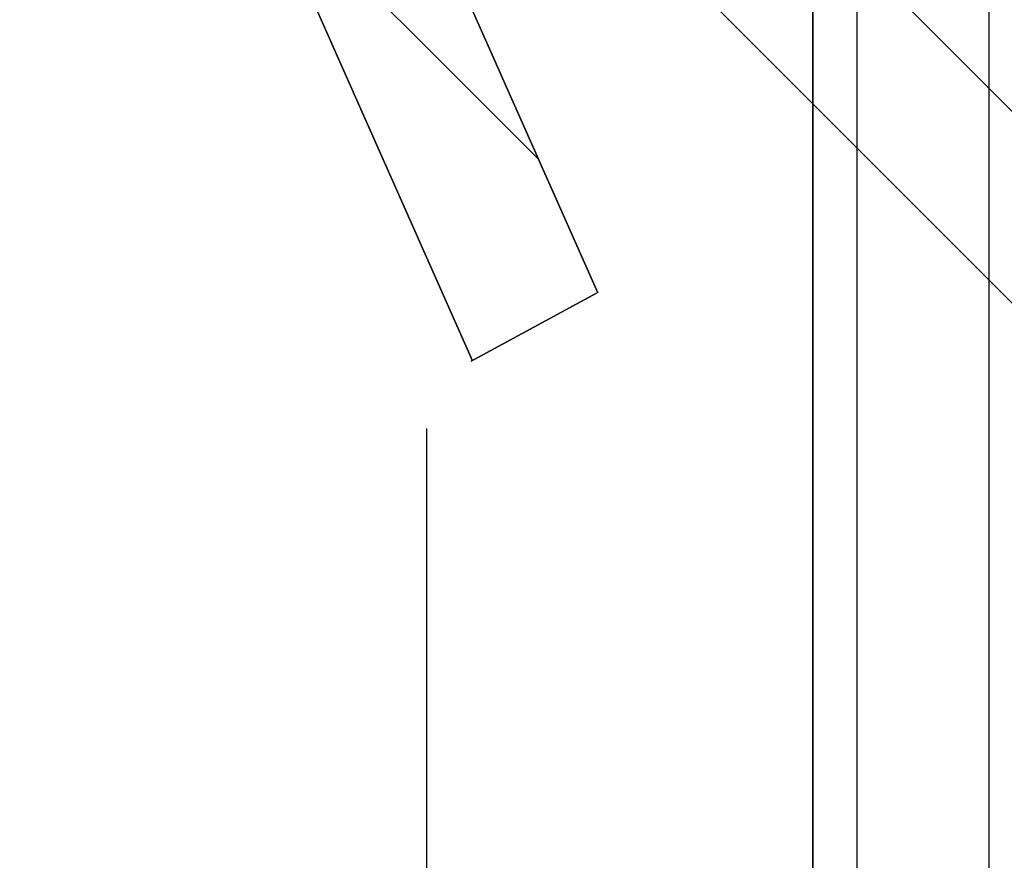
# Model space of a CAD drawing. Header units: millimetres. Extents: x -630 to 192, y -7 to 1615.
# Tile 91 of 249: x 170 to 181, y 20 to 29. Entities that reach past the tile are written whole.
import ezdxf

# ---------------------------------------------------------------- set-up
doc = ezdxf.new("R2010")
doc.units = ezdxf.units.MM
doc.header["$MEASUREMENT"] = 0
doc.layers.add('OVIDIO 160x80x72h', color=7, linetype='Continuous')

msp = doc.modelspace()

# ---------------------------------------------------------------- linework, layer by layer
at = {"layer": 'OVIDIO 160x80x72h'}
for points in [[(178.771, 19.092), (178.771, 803.771)], [(178.771, 803.771), (178.771, 19.092)], [(179.258, 803.771), (179.258, 19.092)], [(180.717, 803.771), (180.717, 19.092)], [(149.579, 59.476), (185.763, 23.292)], [(148.519, 58.415), (184.71, 22.224)], [(172.639, 30.645), (175.736, 27.548)], [(174.494, 24.572), (174.494, 12.179)]]:
    msp.add_lwpolyline(points, dxfattribs=at)
at = {"layer": 'OVIDIO 160x80x72h', "extrusion": (1, 0, 0)}
for points in [[(803.771, 719.866), (19.092, 719.866)], [(19.092, 719.866), (803.771, 719.866)], [(19.471, 717.577), (803.771, 717.577)], [(803.771, 717.577), (19.471, 717.577)], [(24.572, 719.687), (12.179, 719.687)], [(12.179, 717.004), (24.572, 717.004)]]:
    msp.add_lwpolyline(points, dxfattribs=at)
at = {"layer": 'OVIDIO 160x80x72h', "extrusion": (1, 9.4522e-07, 0)}
for points in [[(19.471, 718.919), (803.771, 718.92)], [(803.771, 718.92), (19.471, 718.919)]]:
    msp.add_lwpolyline(points, dxfattribs=at)
at = {"layer": 'OVIDIO 160x80x72h', "extrusion": (-0.108979, 0.202852, 0.973126)}
for points in [[(-166.895, 70.634), (-166.895, 231.29)], [(-166.895, 231.29), (-166.895, 70.634)], [(-167.191, 231.29), (-167.191, 70.634)], [(-167.486, 231.29), (-167.486, 70.634)], [(-167.486, 70.634), (-167.486, 231.29)], [(-163.879, 214.671), (-163.879, 224.713)], [(-164.47, 224.713), (-164.47, 214.671)]]:
    msp.add_lwpolyline(points, dxfattribs=at)
at = {"layer": 'OVIDIO 160x80x72h', "extrusion": (-0.235702, 0.235702, 0.942809)}
for points in [[(-131.523, 347.658), (-131.523, 238.581)], [(-132.472, 238.581), (-132.472, 347.658)], [(-129.626, 238.581), (-129.626, 347.658)], [(-128.677, 347.658), (-128.677, 238.581)]]:
    msp.add_lwpolyline(points, dxfattribs=at)
at = {"layer": 'OVIDIO 160x80x72h', "extrusion": (0.881208, 0.265507, -0.391124)}
for points in [[(-34.942, 732.055), (10.678, 672.835)], [(10.678, 672.835), (-34.942, 732.055)]]:
    msp.add_lwpolyline(points, dxfattribs=at)
at = {"layer": 'OVIDIO 160x80x72h', "extrusion": (0.881275, 0.265352, -0.391079)}
for points in [[(-31.822, 729.177), (10.562, 674.127)], [(10.562, 674.127), (-31.822, 729.177)], [(10.383, 673.99), (-32.001, 729.039)], [(-32.001, 729.039), (10.383, 673.99)]]:
    msp.add_lwpolyline(points, dxfattribs=at)
at = {"layer": 'OVIDIO 160x80x72h', "extrusion": (0.881185, 0.265561, -0.391139)}
for points in [[(10.643, 671.401), (-35.677, 731.52)], [(-35.677, 731.52), (10.643, 671.401)]]:
    msp.add_lwpolyline(points, dxfattribs=at)
at = {"layer": 'OVIDIO 160x80x72h', "extrusion": (0.881274, 0.265352, -0.39108)}
msp.add_lwpolyline([(10.459, 662.437), (-33.854, 719.992)], dxfattribs=at)
at = {"layer": 'OVIDIO 160x80x72h', "extrusion": (8.00265e-07, -8.00267e-07, 1)}
for points in [[(173.586, 46.43), (191.254, 28.761)], [(191.254, 28.761), (173.586, 46.43)]]:
    msp.add_lwpolyline(points, dxfattribs=at)
at = {"layer": 'OVIDIO 160x80x72h', "extrusion": (0.0004027, -0.000402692, 1)}
for points in [[(172.525, 45.369), (190.203, 27.692)], [(190.203, 27.692), (172.525, 45.369)]]:
    msp.add_lwpolyline(points, dxfattribs=at)
at = {"layer": 'OVIDIO 160x80x72h', "extrusion": (-3.1529e-06, 7.09955e-06, 1)}
for points in [[(175.004, 25.32), (171.163, 33.969)], [(171.163, 33.969), (175.004, 25.32)], [(173.376, 32.863), (176.391, 26.074)], [(176.391, 26.074), (173.376, 32.863)]]:
    msp.add_lwpolyline(points, dxfattribs=at)
at = {"layer": 'OVIDIO 160x80x72h', "extrusion": (-0.108985, 0.202861, 0.973124)}
msp.add_lwpolyline([(-165.06, 224.722), (-165.06, 214.679)], dxfattribs=at)
at = {"layer": 'OVIDIO 160x80x72h', "extrusion": (-0.000231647, 0.999885, 0.015188)}
for points in [[(-191.261, -0.57), (-180.276, 719.527)], [(-180.276, 719.527), (-191.261, -0.57)]]:
    msp.add_lwpolyline(points, dxfattribs=at)
at = {"layer": 'OVIDIO 160x80x72h', "extrusion": (0, 1, 0)}
for points in [[(-172.122, 715.483), (-170.781, 718.166)], [(-173.823, 719.687), (-175.165, 717.004)], [(-175.165, 717.004), (-173.823, 719.687)], [(-174.8, 716.822), (-173.458, 719.505)]]:
    msp.add_lwpolyline(points, dxfattribs=at)
at = {"layer": 'OVIDIO 160x80x72h', "extrusion": (0.703976, 0.709897, 0.021523)}
for points in [[(-115.557, -3.469), (-115.548, -1.022), (-115.465, 716.721)], [(-115.465, 716.721), (-115.548, -1.022), (-115.557, -3.469)]]:
    msp.add_lwpolyline(points, dxfattribs=at)
at = {"layer": 'OVIDIO 160x80x72h', "extrusion": (-0.000231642, 0.999884, 0.015217)}
for points in [[(-179.393, 719.524), (-190.356, -0.573)], [(-180.893, 719.541), (-191.855, -0.549)]]:
    msp.add_lwpolyline(points, dxfattribs=at)
at = {"layer": 'OVIDIO 160x80x72h', "extrusion": (0.999884, -0.000231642, 0.015217)}
for points in [[(27.028, -3.028), (16.065, 717.055)], [(16.065, 717.055), (27.028, -3.028)], [(25.968, -3.044), (15.005, 717.039)], [(15.005, 717.039), (25.968, -3.044)]]:
    msp.add_lwpolyline(points, dxfattribs=at)
at = {"layer": 'OVIDIO 160x80x72h', "extrusion": (1.82437e-05, 9.933e-06, 1)}
for points in [[(174.989, 25.318), (176.375, 26.072)], [(176.375, 26.072), (174.989, 25.318)]]:
    msp.add_lwpolyline(points, dxfattribs=at)
at = {"layer": 'OVIDIO 160x80x72h', "extrusion": (0.986824, -0.058151, -0.150987)}
for points in [[(36.411, 737.968), (34.958, 734.245)], [(34.958, 734.245), (36.411, 737.968)], [(34.301, 734.501), (35.575, 737.766)], [(35.575, 737.766), (34.301, 734.501)]]:
    msp.add_lwpolyline(points, dxfattribs=at)
at = {"layer": 'OVIDIO 160x80x72h', "extrusion": (0.986824, -0.058152, -0.150988)}
msp.add_lwpolyline([(35.993, 737.867), (34.63, 734.373)], dxfattribs=at)
at = {"layer": 'OVIDIO 160x80x72h', "extrusion": (0.276089, 0.12261, 0.953279)}
for points in [[(-48.273, 55.199), (-48.273, 53.699)], [(-51.215, 55.199), (-51.215, 53.699)]]:
    msp.add_lwpolyline(points, dxfattribs=at)
at = {"layer": 'OVIDIO 160x80x72h', "extrusion": (0.276086, 0.122609, 0.953281)}
for points in [[(-48.789, 53.696), (-48.789, 55.196)], [(-48.789, 55.196), (-48.789, 53.696)]]:
    msp.add_lwpolyline(points, dxfattribs=at)
at = {"layer": 'OVIDIO 160x80x72h', "extrusion": (-0.108996, 0.202875, 0.97312)}
for points in [[(-166.485, 224.736), (-166.485, 229.736)], [(-166.485, 229.736), (-166.485, 224.736)]]:
    msp.add_lwpolyline(points, dxfattribs=at)
at = {"layer": 'OVIDIO 160x80x72h', "extrusion": (-0.318267, -0.213731, 0.923594)}
for points in [[(76.507, 420.887), (76.507, 421.839)], [(76.881, 421.839), (76.881, 420.887)]]:
    msp.add_lwpolyline(points, dxfattribs=at)
at = {"layer": 'OVIDIO 160x80x72h', "extrusion": (-0.318264, -0.213728, 0.923595)}
msp.add_lwpolyline([(77.255, 421.836), (77.255, 420.885)], dxfattribs=at)
at = {"layer": 'OVIDIO 160x80x72h', "extrusion": (-0.108989, 0.202866, 0.973122)}
msp.add_lwpolyline([(-165.773, 224.726), (-165.773, 229.726)], dxfattribs=at)
at = {"layer": 'OVIDIO 160x80x72h', "extrusion": (-5.80996e-07, 1, 1.16199e-06)}
for points in [[(-174.435, 716.639), (-173.093, 719.322)], [(-173.093, 719.322), (-174.435, 716.639)]]:
    msp.add_lwpolyline(points, dxfattribs=at)
at = {"layer": 'OVIDIO 160x80x72h', "extrusion": (-0.108995, 0.202872, 0.97312)}
for points in [[(-165.059, 229.733), (-165.059, 224.733)], [(-165.059, 224.733), (-165.059, 229.733)]]:
    msp.add_lwpolyline(points, dxfattribs=at)
at = {"layer": 'OVIDIO 160x80x72h', "extrusion": (0.276077, 0.12261, 0.953283)}
for points in [[(-53.644, 55.191), (-53.644, 53.691)], [(-53.644, 53.691), (-53.644, 55.191)]]:
    msp.add_lwpolyline(points, dxfattribs=at)
at = {"layer": 'OVIDIO 160x80x72h', "extrusion": (0.881271, 0.26535, -0.391089)}
for points in [[(-31.822, 729.176), (-33.937, 731.923)], [(-33.937, 731.923), (-31.822, 729.176)]]:
    msp.add_lwpolyline(points, dxfattribs=at)
at = {"layer": 'OVIDIO 160x80x72h', "extrusion": (0.881275, 0.265352, -0.39108)}
msp.add_lwpolyline([(-31.911, 729.108), (-33.837, 731.609)], dxfattribs=at)

doc.saveas('drawing.dxf')
